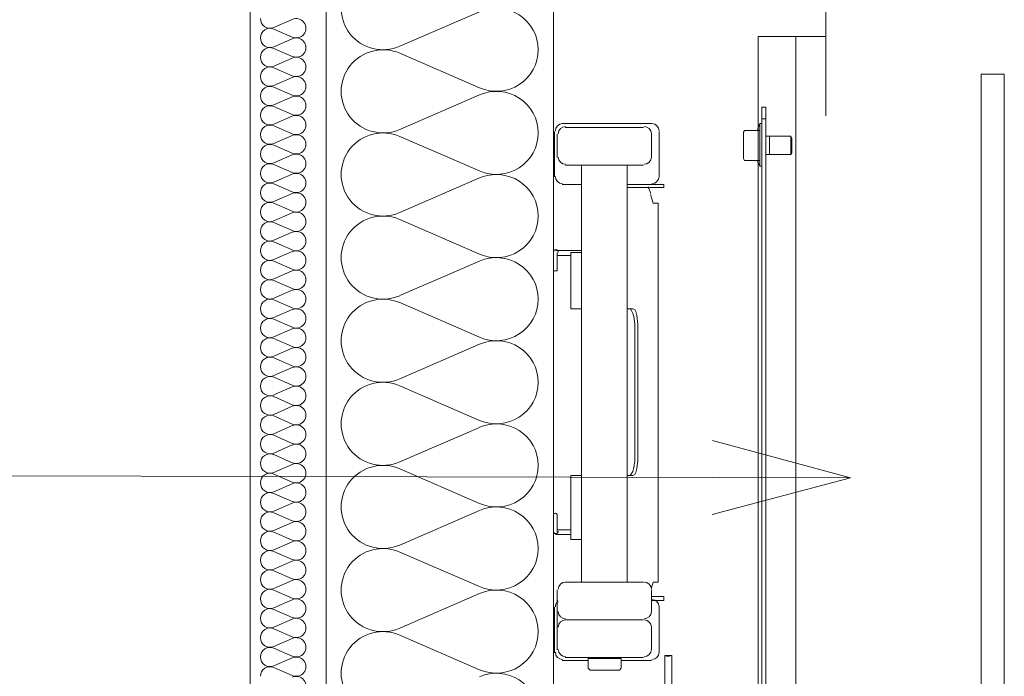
# Model space of a CAD drawing. Header units: millimetres. Extents: x 204754 to 499005, y -178579 to -103222.
# Tile 95 of 178: x 263518 to 264168, y -124975 to -124542. Entities that reach past the tile are written whole.
import ezdxf

# ---------------------------------------------------------------- set-up
doc = ezdxf.new("R2010")
doc.units = ezdxf.units.MM
doc.header["$MEASUREMENT"] = 0
doc.layers.get('0').update_dxf_attribs({"color": 252, "lineweight": 5})
for name, color, linetype, lineweight in [('830-G Teksty Etykiety_Nr_pióra__64', 252, 'Continuous', 5), ('Nowe_320-W Umeblowanie_Nr_pióra__103', 252, 'Continuous', 5), ('Nowe_320-W Umeblowanie_Nr_pióra__181', 252, 'Continuous', 5), ('Nowe_820-G Rysunki Obrazki_Nr_pióra__1', 252, 'Continuous', 5), ('Nowe_820-G Rysunki Obrazki_Nr_pióra__161', 252, 'Continuous', 5), ('Nowe_820-G Rysunki Obrazki_Nr_pióra__27', 252, 'Continuous', 5)]:
    doc.layers.add(name, color=color, linetype=linetype, lineweight=lineweight)

# ---------------------------------------------------------------- blocks, each defined once
blk = doc.blocks.new('podkład 20251118')
at = {"color": 252, "linetype": 'Continuous', "lineweight": 5}
blk.add_line((264066.33, -124844.32), (263975.13, -124844.13), dxfattribs=at)
at = {"color": 252, "linetype": 'Continuous', "lineweight": 5, "flags": 128}
blk.add_lwpolyline([(263975.18, -124819.7), (264066.33, -124844.32), (263975.08, -124868.56)], dxfattribs=at)
at = {"layer": '830-G Teksty Etykiety_Nr_pióra__64', "color": 252, "linetype": 'Continuous', "lineweight": 5}
blk.add_line((263975.13, -124844.13), (259470.17, -124834.72), dxfattribs=at)
at = {"layer": 'Nowe_320-W Umeblowanie_Nr_pióra__103', "color": 252, "linetype": 'Continuous', "lineweight": 5}
for p, q in [((263821.56, -124536.83), (263769.03, -124559.64)), ((263769.03, -124564.25), (263821.56, -124587.07)), ((263821.56, -124591.68), (263769.03, -124614.5)), ((263769.03, -124619.1), (263821.56, -124641.92)), ((263821.56, -124646.53), (263769.03, -124669.35)), ((263769.03, -124673.96), (263821.56, -124696.77)), ((263821.56, -124701.38), (263769.03, -124724.2)), ((263769.03, -124728.81), (263821.56, -124751.63)), ((263821.56, -124756.23), (263769.03, -124779.05)), ((263769.03, -124783.66), (263821.56, -124806.48)), ((263821.56, -124811.09), (263769.03, -124833.9)), ((263769.03, -124838.51), (263821.56, -124861.33)), ((263821.56, -124865.94), (263769.03, -124888.76)), ((263769.03, -124893.36), (263821.56, -124916.18)), ((263821.56, -124920.79), (263769.03, -124943.61)), ((263769.03, -124948.22), (263821.56, -124971.04))]:
    blk.add_line(p, q, dxfattribs=at)
at = {"layer": 'Nowe_320-W Umeblowanie_Nr_pióra__103', "color": 252, "linetype": 'Continuous', "lineweight": 5, "extrusion": (0, 0, -1)}
for centre, major_axis, start_param, end_param in [((263757.94, -124534.52), (-27.65, 0), 4.299595, 8.266775), ((263832.65, -124561.95), (-27.65, 0), 1.158003, 3.141593), ((263757.94, -124589.37), (-27.65, 0), 4.299595, 8.266775), ((263832.65, -124561.95), (-27.65, 0), 3.141593, 5.125182), ((263832.65, -124616.8), (-27.65, 0), 1.158003, 3.141593), ((263757.94, -124644.23), (27.65, 0), 1.158002, 5.125182), ((263832.65, -124616.8), (-27.65, 0), 3.141593, 5.125182), ((263832.65, -124671.65), (-27.65, 0), 1.158003, 3.141593), ((263757.94, -124699.08), (-27.65, 0), 4.299595, 8.266775), ((263832.65, -124671.65), (-27.65, 0), 3.141593, 5.125182), ((263832.65, -124726.5), (-27.65, 0), 1.158003, 3.141593), ((263757.94, -124753.93), (-27.65, 0), 4.299595, 8.266775), ((263832.65, -124726.51), (-27.65, 0), 3.141593, 5.125182), ((263832.65, -124781.36), (-27.65, 0), 1.158003, 3.141593), ((263757.94, -124808.78), (-27.65, 0), 4.299595, 8.266775), ((263832.65, -124781.36), (-27.65, 0), 3.141593, 5.125182), ((263832.65, -124836.21), (-27.65, 0), 1.158003, 3.141593), ((263757.94, -124863.63), (27.65, 0), 1.158002, 5.125182), ((263832.65, -124836.21), (-27.65, 0), 3.141593, 5.125182), ((263832.65, -124891.06), (-27.65, 0), 1.158003, 3.141593), ((263757.94, -124918.49), (-27.65, 0), 4.299595, 8.266775), ((263832.65, -124891.06), (-27.65, 0), 3.141593, 5.125182), ((263832.65, -124945.91), (-27.65, 0), 1.158003, 3.141593), ((263757.94, -124973.34), (-27.65, 0), 4.299595, 8.266775), ((263832.65, -124945.91), (-27.65, 0), 3.141593, 5.125182), ((263832.65, -125000.76), (-27.65, 0), 1.158003, 3.141593)]:
    blk.add_ellipse(centre, major_axis=major_axis, ratio=0.991967, start_param=start_param, end_param=end_param, dxfattribs=at)
at = {"layer": 'Nowe_320-W Umeblowanie_Nr_pióra__181', "color": 252, "linetype": 'Continuous', "lineweight": 5}
for p, q in [((263685.97, -124547.21), (263698.09, -124541.9)), ((263698.09, -124553.59), (263685.97, -124548.28)), ((263685.97, -124559.98), (263698.09, -124554.67)), ((263698.09, -124566.36), (263685.97, -124561.05)), ((263685.97, -124572.74), (263698.09, -124567.43)), ((263698.09, -124579.13), (263685.97, -124573.82)), ((263685.97, -124585.51), (263698.09, -124580.2)), ((263698.09, -124591.89), (263685.97, -124586.58)), ((263685.97, -124598.27), (263698.09, -124592.96)), ((263698.09, -124604.66), (263685.97, -124599.35)), ((263685.97, -124611.04), (263698.09, -124605.73)), ((263698.09, -124617.42), (263685.97, -124612.11)), ((263685.97, -124623.8), (263698.09, -124618.49)), ((263698.09, -124630.19), (263685.97, -124624.88)), ((263685.97, -124636.57), (263698.09, -124631.26)), ((263698.09, -124642.95), (263685.97, -124637.64)), ((263685.97, -124649.34), (263698.09, -124644.03)), ((263698.09, -124655.72), (263685.97, -124650.41)), ((263685.97, -124662.1), (263698.09, -124656.79)), ((263698.09, -124668.48), (263685.97, -124663.17)), ((263685.97, -124674.87), (263698.09, -124669.56)), ((263698.09, -124681.25), (263685.97, -124675.94)), ((263685.97, -124687.63), (263698.09, -124682.32)), ((263698.09, -124694.01), (263685.97, -124688.7)), ((263685.97, -124700.4), (263698.09, -124695.09)), ((263698.09, -124706.78), (263685.97, -124701.47)), ((263685.97, -124713.16), (263698.09, -124707.85)), ((263698.09, -124719.54), (263685.97, -124714.23)), ((263685.97, -124725.93), (263698.09, -124720.62)), ((263698.09, -124732.31), (263685.97, -124727)), ((263685.97, -124738.69), (263698.09, -124733.38)), ((263698.09, -124745.08), (263685.97, -124739.77)), ((263685.97, -124751.46), (263698.09, -124746.15)), ((263698.09, -124757.84), (263685.97, -124752.53)), ((263685.97, -124764.22), (263698.09, -124758.91)), ((263698.09, -124770.61), (263685.97, -124765.3)), ((263685.97, -124776.99), (263698.09, -124771.68)), ((263698.09, -124783.37), (263685.97, -124778.06)), ((263685.97, -124789.75), (263698.09, -124784.44)), ((263698.09, -124796.14), (263685.97, -124790.83)), ((263685.97, -124802.52), (263698.09, -124797.21)), ((263698.09, -124808.9), (263685.97, -124803.59)), ((263685.97, -124815.29), (263698.09, -124809.98)), ((263698.09, -124821.67), (263685.97, -124816.36)), ((263685.97, -124828.05), (263698.09, -124822.74)), ((263698.09, -124834.43), (263685.97, -124829.12)), ((263685.97, -124840.82), (263698.09, -124835.51)), ((263698.09, -124847.2), (263685.97, -124841.89)), ((263685.97, -124853.58), (263698.09, -124848.27)), ((263698.09, -124859.96), (263685.97, -124854.65)), ((263685.97, -124866.35), (263698.09, -124861.04)), ((263698.09, -124872.73), (263685.97, -124867.42)), ((263685.97, -124879.11), (263698.09, -124873.8)), ((263698.09, -124885.49), (263685.97, -124880.18)), ((263685.97, -124891.88), (263698.09, -124886.57)), ((263698.09, -124898.26), (263685.97, -124892.95)), ((263685.97, -124904.64), (263698.09, -124899.33)), ((263698.09, -124911.03), (263685.97, -124905.72)), ((263685.97, -124917.41), (263698.09, -124912.1)), ((263698.09, -124923.79), (263685.97, -124918.48)), ((263685.97, -124930.17), (263698.09, -124924.86)), ((263698.09, -124936.56), (263685.97, -124931.25)), ((263685.97, -124942.94), (263698.09, -124937.63)), ((263698.09, -124949.32), (263685.97, -124944.01)), ((263685.97, -124955.7), (263698.09, -124950.39)), ((263698.09, -124962.09), (263685.97, -124956.78)), ((263685.97, -124968.47), (263698.09, -124963.16)), ((263698.09, -124974.85), (263685.97, -124969.54))]:
    blk.add_line(p, q, dxfattribs=at)
at = {"layer": 'Nowe_320-W Umeblowanie_Nr_pióra__181', "color": 252, "linetype": 'Continuous', "lineweight": 5, "extrusion": (0, 0, -1)}
for centre, major_axis, start_param, end_param in [((263683.41, -124541.37), (-6.38, 0), 4.299596, 6.283185), ((263700.65, -124547.75), (-6.38, 0), 1.158002, 5.125182), ((263683.41, -124554.13), (-6.38, 0), 0, 1.98359), ((263683.41, -124554.13), (-6.38, 0), 4.299596, 6.283185), ((263700.65, -124560.51), (-6.38, 0), 1.158002, 5.125182), ((263683.41, -124566.9), (-6.38, 0), 0, 1.98359), ((263683.41, -124566.9), (-6.38, 0), 4.299596, 6.283185), ((263700.65, -124573.28), (6.38, 0), 4.299595, 8.266775), ((263683.41, -124579.66), (-6.38, 0), 0, 1.98359), ((263683.41, -124579.66), (-6.38, 0), 4.299596, 6.283185), ((263700.65, -124586.04), (6.38, 0), 4.299595, 8.266775), ((263683.41, -124592.43), (-6.38, 0), 0, 1.98359), ((263683.41, -124592.43), (-6.38, 0), 4.299596, 6.283185), ((263700.65, -124598.81), (-6.38, 0), 1.158002, 5.125182), ((263683.41, -124605.19), (-6.38, 0), 0, 1.98359), ((263683.41, -124605.19), (-6.38, 0), 4.299596, 6.283185), ((263700.65, -124611.58), (6.38, 0), 4.299595, 8.266775), ((263683.41, -124617.96), (-6.38, 0), 0, 1.98359), ((263683.41, -124617.96), (-6.38, 0), 4.299596, 6.283185), ((263700.65, -124624.34), (6.38, 0), 4.299595, 8.266775), ((263683.41, -124630.72), (-6.38, 0), 0, 1.98359), ((263683.41, -124630.72), (-6.38, 0), 4.299596, 6.283185), ((263700.65, -124637.11), (6.38, 0), 4.299595, 8.266775), ((263683.41, -124643.49), (-6.38, 0), 0, 1.98359), ((263683.41, -124643.49), (-6.38, 0), 4.299596, 6.283185), ((263700.65, -124649.87), (-6.38, 0), 1.158002, 5.125182), ((263683.41, -124656.25), (-6.38, 0), 0, 1.98359), ((263683.41, -124656.25), (-6.38, 0), 4.299596, 6.283185), ((263700.65, -124662.64), (6.38, 0), 4.299595, 8.266775), ((263683.41, -124669.02), (-6.38, 0), 0, 1.98359), ((263683.41, -124669.02), (-6.38, 0), 4.299596, 6.283185), ((263700.65, -124675.4), (6.38, 0), 4.299595, 8.266775), ((263683.41, -124681.78), (-6.38, 0), 0, 1.98359), ((263683.41, -124681.79), (-6.38, 0), 4.299596, 6.283185), ((263700.65, -124688.17), (6.38, 0), 4.299595, 8.266775), ((263683.41, -124694.55), (-6.38, 0), 0, 1.98359), ((263683.41, -124694.55), (-6.38, 0), 4.299596, 6.283185), ((263700.65, -124700.93), (-6.38, 0), 1.158002, 5.125182), ((263683.41, -124707.32), (-6.38, 0), 0, 1.98359), ((263683.41, -124707.32), (-6.38, 0), 4.299596, 6.283185), ((263700.65, -124713.7), (6.38, 0), 4.299595, 8.266775), ((263683.41, -124720.08), (-6.38, 0), 0, 1.98359), ((263683.41, -124720.08), (-6.38, 0), 4.299596, 6.283185), ((263700.65, -124726.46), (6.38, 0), 4.299595, 8.266775), ((263683.41, -124732.85), (-6.38, 0), 0, 1.98359), ((263683.41, -124732.85), (-6.38, 0), 4.299596, 6.283185), ((263700.65, -124739.23), (-6.38, 0), 1.158002, 5.125182), ((263683.41, -124745.61), (-6.38, 0), 0, 1.98359), ((263683.41, -124745.61), (-6.38, 0), 4.299596, 6.283185), ((263700.65, -124751.99), (6.38, 0), 4.299595, 8.266775), ((263683.41, -124758.38), (-6.38, 0), 0, 1.98359), ((263683.41, -124758.38), (-6.38, 0), 4.299596, 6.283185), ((263700.65, -124764.76), (6.38, 0), 4.299595, 8.266775), ((263683.41, -124771.14), (-6.38, 0), 0, 1.98359), ((263683.41, -124771.14), (-6.38, 0), 4.299596, 6.283185), ((263700.65, -124777.53), (6.38, 0), 4.299595, 8.266775), ((263683.41, -124783.91), (-6.38, 0), 0, 1.98359), ((263683.41, -124783.91), (-6.38, 0), 4.299596, 6.283185), ((263700.65, -124790.29), (-6.38, 0), 1.158002, 5.125182), ((263683.41, -124796.67), (-6.38, 0), 0, 1.98359), ((263683.41, -124796.67), (-6.38, 0), 4.299596, 6.283185), ((263700.65, -124803.06), (6.38, 0), 4.299595, 8.266775), ((263683.41, -124809.44), (-6.38, 0), 0, 1.98359), ((263683.41, -124809.44), (-6.38, 0), 4.299596, 6.283185), ((263700.65, -124815.82), (6.38, 0), 4.299595, 8.266775), ((263683.41, -124822.2), (-6.38, 0), 0, 1.98359), ((263683.41, -124822.2), (-6.38, 0), 4.299596, 6.283185), ((263700.65, -124828.59), (6.38, 0), 4.299595, 8.266775), ((263683.41, -124834.97), (-6.38, 0), 0, 1.98359), ((263683.41, -124834.97), (-6.38, 0), 4.299596, 6.283185), ((263700.65, -124841.35), (-6.38, 0), 1.158002, 5.125182), ((263683.41, -124847.73), (-6.38, 0), 0, 1.98359), ((263700.65, -124854.12), (6.38, 0), 4.299595, 8.266775), ((263683.41, -124847.74), (-6.38, 0), 4.299596, 6.283185), ((263683.41, -124860.5), (-6.38, 0), 0, 1.98359), ((263700.65, -124866.88), (6.38, 0), 4.299595, 8.266775), ((263683.41, -124860.5), (-6.38, 0), 4.299596, 6.283185), ((263683.41, -124873.27), (-6.38, 0), 0, 1.98359), ((263700.65, -124879.65), (-6.38, 0), 1.158002, 5.125182), ((263683.41, -124873.27), (-6.38, 0), 4.299596, 6.283185), ((263683.41, -124886.03), (-6.38, 0), 0, 1.98359), ((263683.41, -124886.03), (-6.38, 0), 4.299596, 6.283185), ((263700.65, -124892.41), (6.38, 0), 4.299595, 8.266775), ((263683.41, -124898.8), (-6.38, 0), 0, 1.98359), ((263683.41, -124898.8), (-6.38, 0), 4.299596, 6.283185), ((263700.65, -124905.18), (6.38, 0), 4.299595, 8.266775), ((263683.41, -124911.56), (-6.38, 0), 0, 1.98359), ((263683.41, -124911.56), (-6.38, 0), 4.299596, 6.283185), ((263700.65, -124917.94), (6.38, 0), 4.299595, 8.266775), ((263683.41, -124924.33), (-6.38, 0), 0, 1.98359), ((263683.41, -124924.33), (-6.38, 0), 4.299596, 6.283185), ((263700.65, -124930.71), (-6.38, 0), 1.158002, 5.125182), ((263683.41, -124937.09), (-6.38, 0), 0, 1.98359), ((263683.41, -124937.09), (-6.38, 0), 4.299596, 6.283185), ((263700.65, -124943.48), (6.38, 0), 4.299595, 8.266775), ((263683.41, -124949.86), (-6.38, 0), 0, 1.98359), ((263683.41, -124949.86), (-6.38, 0), 4.299596, 6.283185), ((263700.65, -124956.24), (6.38, 0), 4.299595, 8.266775), ((263683.41, -124962.62), (-6.38, 0), 0, 1.98359), ((263683.41, -124962.62), (-6.38, 0), 4.299596, 6.283185), ((263700.65, -124969.01), (6.38, 0), 4.299595, 8.266775), ((263683.41, -124975.39), (-6.38, 0), 0, 1.98359), ((263700.65, -124981.77), (-6.38, 0), 1.158002, 5.125182)]:
    blk.add_ellipse(centre, major_axis=major_axis, ratio=0.999631, start_param=start_param, end_param=end_param, dxfattribs=at)
at = {"layer": 'Nowe_820-G Rysunki Obrazki_Nr_pióra__1', "color": 252, "linetype": 'Continuous', "lineweight": 5}
for p, q in [((263720.35, -124287.69), (263720.35, -126218.44)), ((263870.3, -124287.69), (263870.3, -126218.44))]:
    blk.add_line(p, q, dxfattribs=at)
at = {"layer": 'Nowe_820-G Rysunki Obrazki_Nr_pióra__161', "color": 252, "linetype": 'Continuous', "lineweight": 5}
for p, q in [((264050.01, -124553.1), (264050.01, -124517.92)), ((264005.24, -124553.1), (264050.01, -124553.1)), ((264005.24, -125953.04), (264005.24, -124553.1)), ((264030.18, -124553.1), (264030.18, -125953.04)), ((264030.18, -124553.1), (264030.18, -124605.54)), ((264050.01, -124553.1), (264050.01, -124605.54)), ((264167.68, -124578.04), (264152.33, -124578.04)), ((264152.33, -124578.04), (264152.33, -125928.1)), ((264152.33, -124578.04), (264152.33, -125928.1)), ((264152.33, -125928.1), (264152.33, -124578.04)), ((264167.68, -124578.04), (264152.33, -124578.04)), ((264152.33, -124578.04), (264152.33, -125928.1)), ((264152.33, -124578.04), (264152.33, -125928.1)), ((264152.33, -125928.1), (264152.33, -124578.04)), ((264167.68, -125928.1), (264167.68, -124578.04)), ((264167.68, -125928.1), (264167.68, -124578.04)), ((264007.8, -125285.36), (264007.8, -124599.78)), ((264010.35, -124599.78), (264007.8, -124599.78)), ((264010.35, -125285.36), (264010.35, -124599.78)), ((263934.89, -124610.65), (263876.05, -124610.65)), ((263929.77, -124613.21), (263877.97, -124613.21)), ((264004.6, -124615.13), (264006.52, -124610.65)), ((264006.52, -124638.79), (264006.52, -124610.65)), ((264006.52, -124610.65), (264007.8, -124610.65)), ((264010.35, -124607.46), (264007.8, -124607.46)), ((263870.94, -124645.83), (263870.94, -124615.77)), ((263872.85, -124633.04), (263872.85, -124617.69)), ((263934.89, -124633.04), (263934.89, -124617.69)), ((263940.01, -124615.77), (263940.01, -124645.83)), ((263995.65, -124616.41), (263996.29, -124615.13)), ((263995.65, -124633.68), (263995.65, -124616.41)), ((264006.52, -124615.13), (263996.29, -124615.13)), ((264010.35, -124618.97), (264026.98, -124618.97)), ((264012.91, -124618.97), (264012.91, -124631.12)), ((264012.91, -124631.12), (264012.91, -124618.97)), ((264026.98, -124631.12), (264026.98, -124618.97)), ((264026.98, -124618.97), (264027.62, -124620.25)), ((264027.62, -124620.25), (264027.62, -124629.84)), ((264027.62, -124629.84), (264027.62, -124620.25)), ((264010.35, -124631.12), (264026.98, -124631.12)), ((264026.98, -124631.12), (264027.62, -124629.84)), ((263877.97, -124638.15), (263929.77, -124638.15)), ((263888.84, -124638.15), (263888.84, -124913.15)), ((263918.9, -124638.15), (263918.9, -124913.15)), ((263995.65, -124633.68), (263996.29, -124634.96)), ((264006.52, -124634.96), (263996.29, -124634.96)), ((264004.6, -124634.96), (264006.52, -124638.79)), ((264006.52, -124638.79), (264007.8, -124638.79)), ((263885.01, -124650.94), (263876.05, -124650.94)), ((263885.01, -124650.94), (263888.84, -124650.94)), ((263918.9, -124650.94), (263943.2, -124650.94)), ((263943.2, -124650.94), (263943.2, -124652.86)), ((263943.2, -124652.86), (263918.9, -124652.86)), ((263934.25, -124657.34), (263936.17, -124663.1)), ((263939.37, -124663.1), (263936.17, -124663.1)), ((263939.37, -124663.1), (263939.37, -124913.15)), ((263870.3, -124695.71), (263870.3, -124706.58)), ((263871.58, -124694.43), (263888.84, -124694.43)), ((263872.85, -124695.71), (263872.85, -124706.58)), ((263872.85, -124697.63), (263881.81, -124697.63)), ((263881.81, -124695.71), (263881.81, -124732.8)), ((263888.84, -124695.71), (263881.81, -124695.71)), ((263870.3, -124707.86), (263870.3, -124706.58)), ((263872.85, -124707.86), (263870.3, -124707.86)), ((263872.85, -124706.58), (263872.85, -124707.86)), ((263888.84, -124732.8), (263881.81, -124732.8)), ((263918.9, -124732.8), (263922.74, -124732.8)), ((263921.46, -124733.44), (263920.82, -124732.8)), ((263922.74, -124736), (263921.46, -124733.44)), ((263922.74, -124732.8), (263924.02, -124733.44)), ((263923.38, -124737.92), (263922.74, -124736)), ((263924.02, -124733.44), (263924.66, -124734.72)), ((263924.66, -124734.72), (263925.3, -124737.28)), ((263924.02, -124743.04), (263923.38, -124737.92)), ((263924.02, -124743.04), (263924.02, -124833.21)), ((263925.3, -124737.28), (263925.94, -124743.04)), ((263925.94, -124743.04), (263925.94, -124833.21)), ((263923.38, -124837.69), (263924.02, -124833.21)), ((263925.94, -124833.21), (263925.3, -124838.33)), ((263921.46, -124842.16), (263922.74, -124840.25)), ((263922.74, -124840.25), (263923.38, -124837.69)), ((263925.3, -124838.33), (263924.66, -124840.89)), ((263888.84, -124842.8), (263881.81, -124842.8)), ((263881.81, -124842.8), (263881.81, -124885.01)), ((263918.9, -124842.8), (263922.74, -124842.8)), ((263920.82, -124842.8), (263921.46, -124842.16)), ((263924.02, -124842.16), (263922.74, -124842.8)), ((263924.66, -124840.89), (263924.02, -124842.16)), ((263871.58, -124867.75), (263870.3, -124868.39)), ((263870.3, -124868.39), (263870.3, -124869.66)), ((263870.3, -124879.9), (263870.3, -124869.66)), ((263872.85, -124868.39), (263871.58, -124867.75)), ((263872.85, -124869.66), (263872.85, -124868.39)), ((263872.85, -124879.9), (263872.85, -124869.66)), ((263881.81, -124878.62), (263872.85, -124878.62)), ((263881.81, -124881.82), (263871.58, -124881.82)), ((263881.81, -124885.01), (263888.84, -124885.01)), ((263872.85, -124918.27), (263872.85, -124932.98)), ((263929.77, -124913.15), (263877.97, -124913.15)), ((263934.89, -124916.99), (263936.17, -124913.15)), ((263934.89, -124918.27), (263934.89, -124932.98)), ((263939.37, -124913.15), (263936.17, -124913.15)), ((263943.2, -124922.75), (263934.89, -124922.75)), ((263943.2, -124925.3), (263943.2, -124922.75)), ((263870.94, -124929.78), (263870.94, -124959.84)), ((263943.2, -124925.3), (263934.89, -124925.3)), ((263940.01, -124959.84), (263940.01, -124929.78)), ((263872.85, -124957.92), (263872.85, -124932.98)), ((263929.77, -124938.1), (263877.97, -124938.1)), ((263934.89, -124957.92), (263934.89, -124943.21)), ((263877.97, -124963.04), (263929.77, -124963.04)), ((263915.06, -124963.68), (263893.32, -124963.68)), ((263893.32, -124963.68), (263893.32, -124970.07)), ((263915.06, -124963.68), (263915.06, -124970.07)), ((263943.84, -124961.76), (263943.84, -124987.98)), ((263943.84, -124961.76), (263948.32, -124961.76)), ((263945.76, -124962.4), (263943.84, -124961.76)), ((263948.32, -124961.76), (263945.76, -124962.4)), ((263948.32, -124998.21), (263948.32, -124961.76)), ((263893.32, -124964.96), (263876.05, -124964.96)), ((263893.32, -124970.07), (263894.6, -124971.35)), ((263915.06, -124970.07), (263913.79, -124971.35)), ((263915.06, -124964.96), (263934.89, -124964.96)), ((263913.79, -124971.35), (263894.6, -124971.35))]:
    blk.add_line(p, q, dxfattribs=at)
for centre, radius, start, end in [((263876.37, -124615.45), 4.8, 90, 180), ((263878.29, -124617.37), 4.8, 90, 180), ((263930.09, -124617.37), 4.8, 0, 90), ((263935.21, -124615.45), 4.8, 0, 90), ((263878.29, -124632.72), 4.8, 180, 270), ((263930.09, -124632.72), 4.8, 270, 360), ((263876.37, -124645.51), 4.8, 180, 270), ((263935.21, -124645.51), 4.8, 270, 0), ((263871.53, -124681.53), 67.74, 21.32927, 25.53563), ((263871.9, -124695.39), 1.6, 90.04625, 179.95375), ((263871.89, -124695.39), 1.6, 0.04625, 89.95375), ((263871.9, -124879.58), 1.6, 180.04625, 269.95375), ((263871.89, -124879.58), 1.6, 270.04625, 359.95375), ((263878.29, -124917.95), 4.8, 90, 180), ((263930.09, -124917.95), 4.8, 0, 90), ((263935.21, -124929.46), 4.8, 360, 90), ((263876.38, -124929.46), 4.8, 127.28704, 179.96761), ((263878.29, -124932.66), 4.8, 180, 270), ((263878.29, -124942.89), 4.8, 90, 180), ((263930.09, -124932.66), 4.8, 270, 0), ((263930.1, -124942.89), 4.79, 359.98438, 87.60832), ((263878.29, -124957.6), 4.8, 180, 270), ((263930.09, -124957.6), 4.8, 270, 0), ((263876.37, -124959.52), 4.8, 180, 270), ((263935.21, -124959.52), 4.8, 270, 0)]:
    blk.add_arc(centre, radius, start, end, dxfattribs=at)
at = {"layer": 'Nowe_820-G Rysunki Obrazki_Nr_pióra__27', "color": 252, "linetype": 'Continuous', "lineweight": 5}
blk.add_line((263670.35, -122234), (263670.35, -126100.42), dxfattribs=at)

msp = doc.modelspace()

# ---------------------------------------------------------------- block references
msp.add_blockref('podkład 20251118', (0, 0))

doc.saveas('drawing.dxf')
